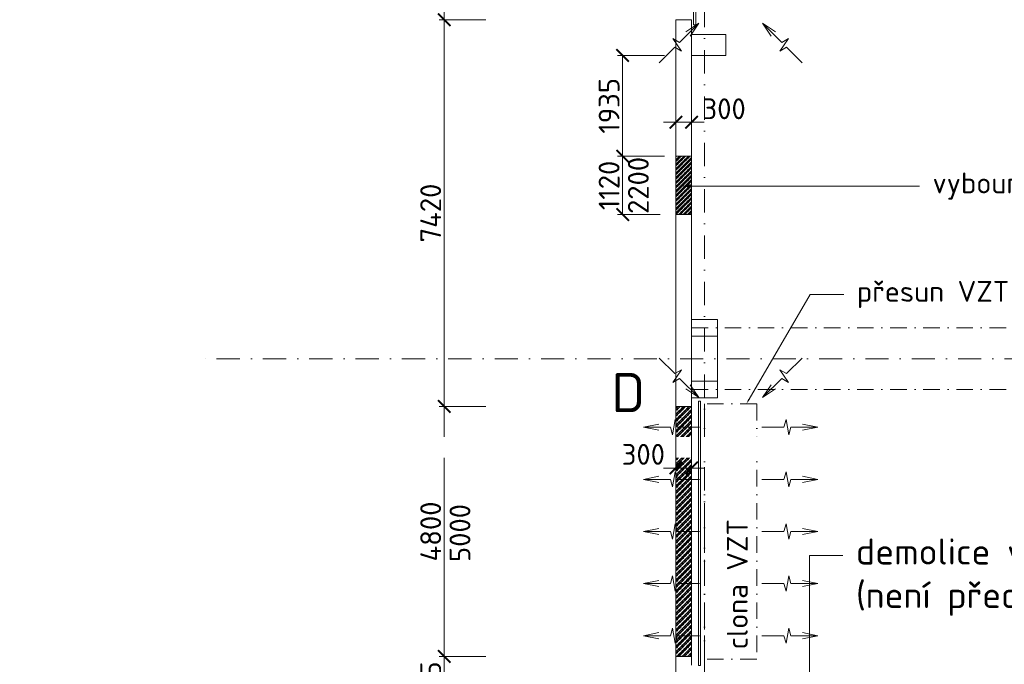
# Model space of a CAD drawing. Header units: millimetres. Extents: x -796345 to 3713765, y -2985421 to 2187451.
# Tile 187 of 256: x 292859 to 311750, y 39516 to 51885. Entities that reach past the tile are written whole.
import ezdxf
from ezdxf import colors
from ezdxf.entities.mleader import LeaderData, LeaderLine
from ezdxf.enums import TextEntityAlignment as Align
from ezdxf.math import Vec2, Vec3

# ---------------------------------------------------------------- set-up
doc = ezdxf.new("R2010")
doc.units = ezdxf.units.MM
doc.header["$PDMODE"] = 1
for name, pattern in [('CENTERX2', [101.6, 63.5, -12.7, 12.7, -12.7]), ('DASHDOT', [25.4, 12.7, -6.35, 0, -6.35]), ('ČERCHOVANÁ', [25.4, 12.7, -6.35, 0, -6.35])]:
    doc.linetypes.add(name, pattern=pattern)
doc.layers.get('Defpoints').update_dxf_attribs({"color": 8})
for name, color, linetype, lineweight in [('___vzt clony', 7, 'Continuous', 5), ('A99_N_kce-rez-ten', 4, 'Continuous', 9), ('A99_N_koty-200', 5, 'Continuous', 5), ('A99_N_osy', 1, 'CENTERX2', 9), ('A99_N_sraf', 252, 'Continuous', 0), ('A99_N_txt-popis-200', 240, 'Continuous', 5), ('A99_N_txt-popis-50', 240, 'Continuous', 9), ('A99_S_kce-demolice', 30, 'Continuous', 20), ('A99_S_kce-nad-vid', 181, 'DASHDOT', 5), ('A99_S_kce-rez-sil', 7, 'Continuous', 15), ('A99_S_otvory', 7, 'Continuous', 5), ('A99_S_sloupy', 7, 'Continuous', 5)]:
    doc.layers.add(name, color=color, linetype=linetype, lineweight=lineweight)
doc.styles.add('A99_kota', font='isocpeur.ttf', dxfattribs={"height": 2})
doc.styles.add('A99_popis', font='isocpeur.ttf')
doc.styles.add('ad_popis 100', font='isocpeur.ttf', dxfattribs={"height": 200})
doc.dimstyles.new('A99_kota_200 new', dxfattribs={"dimscale": 200, "dimtxt": 2, "dimasz": 1.2, "dimexe": 0.5, "dimexo": 1.5, "dimgap": 0.3, "dimtad": 1, "dimdec": 0, "dimzin": 3, "dimdsep": 46, "dimtxsty": 'A99_kota', "dimblk": 'ARCHTICK', "dimcen": 2.5, "dimazin": 2, "dimtfac": 0.75, "dimtdec": 0, "dimtmove": 2, "dimatfit": 0, "dimfxl": 4, "dimfxlon": 1, "dimtolj": 1, "dimtzin": 0, "dimlwd": 5, "dimlwe": 5, "dimarcsym": 0})

# ---------------------------------------------------------------- blocks, each defined once
blk = doc.blocks.new('_ArchTick')
at = {"color": 0, "linetype": 'ByBlock', "const_width": 0.15}
blk.add_lwpolyline([(-0.5, -0.5), (0.5, 0.5)], dxfattribs=at)
blk = doc.blocks.new('*D248')
at = {"layer": 'A99_N_koty-200', "color": 0, "lineweight": 5, "transparency": 16777216}
for p, q in [((301805, 51885), (300905, 51885)), ((301005, 51885), (301005, 44465)), ((301805, 44465), (300905, 44465))]:
    blk.add_line(p, q, dxfattribs=at)
at = {"layer": 'Defpoints', "color": 0, "lineweight": 0, "transparency": 16777216}
for p in [(305450, 51885), (301005, 44465), (305450, 44465)]:
    blk.add_point(p, dxfattribs=at)
at = {"layer": 'A99_N_koty-200', "color": 0, "lineweight": 5, "transparency": 16777216, "xscale": 240, "yscale": 240, "zscale": 240}
for p, rotation in [((301005, 51885), 90), ((301005, 44465), 270)]:
    blk.add_blockref('_ArchTick', p, dxfattribs=dict(at, rotation=rotation))
at = {"layer": 'A99_N_koty-200', "color": 0, "transparency": 16777216, "insert": (300745, 48175), "char_height": 400, "attachment_point": 5, "rotation": 90, "style": 'A99_kota'}
blk.add_mtext('\\A1;7420', dxfattribs=at)
blk = doc.blocks.new('*D249')
at = {"layer": 'A99_N_koty-200', "color": 0, "lineweight": 5, "transparency": 16777216}
for p, q in [((301805, 44465), (300905, 44465)), ((301005, 44465), (301005, 39665)), ((301805, 39665), (300905, 39665))]:
    blk.add_line(p, q, dxfattribs=at)
at = {"layer": 'Defpoints', "color": 0, "lineweight": 0, "transparency": 16777216}
for p in [(305450, 44465), (301005, 39665), (305450, 39665)]:
    blk.add_point(p, dxfattribs=at)
at = {"layer": 'A99_N_koty-200', "color": 0, "lineweight": 5, "transparency": 16777216, "xscale": 240, "yscale": 240, "zscale": 240}
for p, rotation in [((301005, 44465), 90), ((301005, 39665), 270)]:
    blk.add_blockref('_ArchTick', p, dxfattribs=dict(at, rotation=rotation))
at = {"layer": 'A99_N_koty-200', "color": 0, "transparency": 16777216, "insert": (300745, 42065), "char_height": 400, "attachment_point": 5, "rotation": 90, "style": 'A99_kota'}
blk.add_mtext('\\A1;4800', dxfattribs=at)
blk = doc.blocks.new('*D250')
at = {"layer": 'A99_N_koty-200', "color": 0, "lineweight": 5, "transparency": 16777216}
for p, q in [((301805, 39665), (300905, 39665)), ((301005, 39665), (301005, 38430)), ((301805, 38430), (300905, 38430))]:
    blk.add_line(p, q, dxfattribs=at)
at = {"layer": 'Defpoints', "color": 0, "lineweight": 0, "transparency": 16777216}
for p in [(305450, 39665), (301005, 38430), (305450, 38430)]:
    blk.add_point(p, dxfattribs=at)
at = {"layer": 'A99_N_koty-200', "color": 0, "lineweight": 5, "transparency": 16777216, "xscale": 240, "yscale": 240, "zscale": 240}
for p, rotation in [((301005, 39665), 90), ((301005, 38430), 270)]:
    blk.add_blockref('_ArchTick', p, dxfattribs=dict(at, rotation=rotation))
at = {"layer": 'A99_N_koty-200', "color": 0, "transparency": 16777216, "insert": (300745, 39047.5), "char_height": 400, "attachment_point": 5, "rotation": 90, "style": 'A99_kota'}
blk.add_mtext('\\A1;1235', dxfattribs=at)
blk = doc.blocks.new('*D292')
at = {"layer": 'A99_N_koty-200', "color": 0, "lineweight": 5, "transparency": 16777216}
for p, q in [((301805, 56885), (300905, 56885)), ((301005, 51885), (301005, 56885)), ((301805, 51885), (300905, 51885))]:
    blk.add_line(p, q, dxfattribs=at)
at = {"layer": 'Defpoints', "color": 0, "lineweight": 0, "transparency": 16777216}
for p in [(301005, 56885), (305450, 56885), (305450, 51885)]:
    blk.add_point(p, dxfattribs=at)
at = {"layer": 'A99_N_koty-200', "color": 0, "lineweight": 5, "transparency": 16777216, "xscale": 240, "yscale": 240, "zscale": 240}
for p, rotation in [((301005, 56885), 90), ((301005, 51885), 270)]:
    blk.add_blockref('_ArchTick', p, dxfattribs=dict(at, rotation=rotation))
at = {"layer": 'A99_N_koty-200', "color": 0, "transparency": 16777216, "insert": (300745, 54385), "char_height": 400, "attachment_point": 5, "rotation": 90, "style": 'A99_kota'}
blk.add_mtext('\\A1;5000', dxfattribs=at)
blk = doc.blocks.new('*D417')
at = {"layer": 'A99_N_koty-200', "color": 0, "linetype": 'Continuous', "lineweight": 5, "ltscale": 10, "transparency": 16777216}
for p, q in [((305227.5, 51200), (304327.5, 51200)), ((304427.5, 51200), (304427.5, 49265)), ((305227.5, 49265), (304327.5, 49265))]:
    blk.add_line(p, q, dxfattribs=at)
at = {"layer": 'Defpoints', "color": 0, "linetype": 'Continuous', "lineweight": 0, "ltscale": 10, "transparency": 16777216}
for p in [(305750, 51200), (304427.5, 49265), (305750, 49265)]:
    blk.add_point(p, dxfattribs=at)
at = {"layer": 'A99_N_koty-200', "color": 0, "linetype": 'Continuous', "lineweight": 5, "ltscale": 10, "transparency": 16777216, "xscale": 240, "yscale": 240, "zscale": 240}
for p, rotation in [((304427.5, 51200), 90), ((304427.5, 49265), 270)]:
    blk.add_blockref('_ArchTick', p, dxfattribs=dict(at, rotation=rotation))
at = {"layer": 'A99_N_koty-200', "color": 0, "linetype": 'Continuous', "ltscale": 10, "transparency": 16777216, "insert": (304167.5, 50232.5), "char_height": 400, "attachment_point": 5, "rotation": 90, "style": 'A99_kota'}
blk.add_mtext('\\A1;1935', dxfattribs=at)
blk = doc.blocks.new('*D418')
at = {"layer": 'A99_N_koty-200', "color": 0, "linetype": 'Continuous', "lineweight": 5, "ltscale": 10, "transparency": 16777216}
for p, q in [((305150, 49265), (304327.5, 49265)), ((304427.5, 49265), (304427.5, 48145)), ((305150, 48145), (304327.5, 48145))]:
    blk.add_line(p, q, dxfattribs=at)
at = {"layer": 'Defpoints', "color": 0, "linetype": 'Continuous', "lineweight": 0, "ltscale": 10, "transparency": 16777216}
for p in [(305450, 49265), (304427.5, 48145), (305450, 48145)]:
    blk.add_point(p, dxfattribs=at)
at = {"layer": 'A99_N_koty-200', "color": 0, "linetype": 'Continuous', "lineweight": 5, "ltscale": 10, "transparency": 16777216, "xscale": 240, "yscale": 240, "zscale": 240}
for p, rotation in [((304427.5, 49265), 90), ((304427.5, 48145), 270)]:
    blk.add_blockref('_ArchTick', p, dxfattribs=dict(at, rotation=rotation))
at = {"layer": 'A99_N_koty-200', "color": 0, "linetype": 'Continuous', "ltscale": 10, "transparency": 16777216, "insert": (304167.5, 48705), "char_height": 400, "attachment_point": 5, "rotation": 90, "style": 'A99_kota'}
blk.add_mtext('\\A1;1120', dxfattribs=at)
blk = doc.blocks.new('*D421')
at = {"layer": 'A99_N_koty-200', "color": 0, "linetype": 'Continuous', "lineweight": 5, "ltscale": 10, "transparency": 16777216}
for p, q in [((305450, 49917.5), (305210, 49917.5)), ((305450, 49917.5), (305450, 50017.5)), ((305450, 49917.5), (305750, 49917.5)), ((305750, 49917.5), (305750, 50017.5)), ((305750, 49917.5), (305990, 49917.5))]:
    blk.add_line(p, q, dxfattribs=at)
at = {"layer": 'Defpoints', "color": 0, "linetype": 'Continuous', "lineweight": 0, "ltscale": 10, "transparency": 16777216}
for p in [(305450, 49917.5), (305750, 49917.5), (305750, 49917.5)]:
    blk.add_point(p, dxfattribs=at)
at = {"layer": 'A99_N_koty-200', "color": 0, "linetype": 'Continuous', "lineweight": 5, "ltscale": 10, "transparency": 16777216, "xscale": 240, "yscale": 240, "zscale": 240}
blk.add_blockref('_ArchTick', (305450, 49917.5), dxfattribs=at)
at = {"layer": 'A99_N_koty-200', "color": 0, "linetype": 'Continuous', "lineweight": 5, "ltscale": 10, "transparency": 16777216, "xscale": 240, "yscale": 240, "zscale": 240, "rotation": 180}
blk.add_blockref('_ArchTick', (305750, 49917.5), dxfattribs=at)
at = {"layer": 'A99_N_koty-200', "color": 0, "linetype": 'Continuous', "ltscale": 10, "transparency": 16777216, "insert": (306375, 50175), "char_height": 400, "attachment_point": 5, "style": 'A99_kota'}
blk.add_mtext('\\A1;300', dxfattribs=at)
blk = doc.blocks.new('*D448')
at = {"layer": 'A99_N_koty-200', "color": 0, "lineweight": 5, "transparency": 16777216}
for p, q in [((305450, 44082.5), (305450, 43182.5)), ((305750, 44082.5), (305750, 43182.5)), ((305450, 43282.5), (305210, 43282.5)), ((305750, 43282.5), (305450, 43282.5)), ((305750, 43282.5), (305990, 43282.5))]:
    blk.add_line(p, q, dxfattribs=at)
at = {"layer": 'Defpoints', "color": 0, "lineweight": 0, "transparency": 16777216}
for p in [(305450, 44465), (305750, 44465), (305450, 43282.5)]:
    blk.add_point(p, dxfattribs=at)
at = {"layer": 'A99_N_koty-200', "color": 0, "lineweight": 5, "transparency": 16777216, "xscale": 240, "yscale": 240, "zscale": 240}
blk.add_blockref('_ArchTick', (305450, 43282.5), dxfattribs=at)
at = {"layer": 'A99_N_koty-200', "color": 0, "lineweight": 5, "transparency": 16777216, "xscale": 240, "yscale": 240, "zscale": 240, "rotation": 180}
blk.add_blockref('_ArchTick', (305750, 43282.5), dxfattribs=at)
at = {"layer": 'A99_N_koty-200', "color": 0, "transparency": 16777216, "insert": (304825, 43545), "char_height": 400, "attachment_point": 5, "style": 'A99_kota'}
blk.add_mtext('\\A1;300', dxfattribs=at)

msp = doc.modelspace()

# ---------------------------------------------------------------- hatches: boundary and pattern name
at = {"layer": 'A99_N_sraf', "linetype": 'Continuous', "lineweight": 0, "transparency": 33554687}
h = msp.add_hatch(dxfattribs=at)
h.set_pattern_fill('ZDIVO-PLYNOSILIK', color=30, scale=20)
h.set_pattern_definition([(45, (0, 0), (-42.426407, 42.426407), []), (45, (28.284, 0), (-42.426407, 42.426407), []), (135, (48.024, 5.6), (-42.426407, -42.426407), [40, -20]), (135, (62.166, 19.74), (-42.426407, -42.426407), [40, -20])])
h.paths.add_polyline_path([(305450, 49265), (305750, 49265), (305750, 48145), (305450, 48145)])
h = msp.add_hatch(dxfattribs=at)
h.set_pattern_fill('ZDIVO-PLYNOSILIK', color=150, scale=25)
h.set_pattern_definition([(45, (0, 0), (-53.033009, 53.033009), []), (45, (35.355, 0), (-53.033009, 53.033009), []), (135, (60.03, 7), (-53.033009, -53.033009), [50, -25]), (135, (77.71, 24.675), (-53.033009, -53.033009), [50, -25])])
h.paths.add_polyline_path([(305450, 44465), (305750, 44465), (305750, 39665), (305450, 39665)])

# ---------------------------------------------------------------- linework, layer by layer
at = {"layer": '___vzt clony'}
for p, q in [((305520.6, 51448.9), (305888.3, 51816.6)), ((305888.3, 51816.6), (305640.1, 51651.1)), ((305888.3, 51816.6), (305722.8, 51568.4)), ((307479.4, 51448.9), (307111.7, 51816.6)), ((307111.7, 51816.6), (307359.9, 51651.1)), ((307111.7, 51816.6), (307277.2, 51568.4)), ((305389.4, 51524.6), (305559.8, 51281.3)), ((305520.6, 51448.9), (305389.4, 51524.6)), ((307610.6, 51524.6), (307440.2, 51281.3)), ((307479.4, 51448.9), (307610.6, 51524.6)), ((305129.9, 51058.2), (305428.7, 51357)), ((305428.7, 51357), (305559.8, 51281.3)), ((307571.3, 51357), (307440.2, 51281.3)), ((307870.1, 51058.2), (307571.3, 51357)), ((305129.9, 45391.8), (305428.7, 45093)), ((307870.1, 45391.8), (307571.3, 45093)), ((305389.4, 44925.4), (305559.8, 45168.7)), ((305428.7, 45093), (305559.8, 45168.7)), ((307610.6, 44925.4), (307440.2, 45168.7)), ((307571.3, 45093), (307440.2, 45168.7)), ((305520.6, 45001.1), (305389.4, 44925.4)), ((305520.6, 45001.1), (305888.3, 44633.4)), ((307479.4, 45001.1), (307111.7, 44633.4)), ((307479.4, 45001.1), (307610.6, 44925.4)), ((305888.3, 44633.4), (305640.1, 44798.9)), ((305888.3, 44633.4), (305722.8, 44881.6)), ((307111.7, 44633.4), (307277.2, 44881.6)), ((307111.7, 44633.4), (307359.9, 44798.9))]:
    msp.add_line(p, q, dxfattribs=at)
at = {"layer": '___vzt clony', "lineweight": 9, "ltscale": 2}
msp.add_line((305750, 44950), (306250, 44950), dxfattribs=at)
msp.add_line((305750, 44950), (306250, 44950), dxfattribs=at)
at = {"layer": '___vzt clony', "linetype": 'ČERCHOVANÁ', "ltscale": 25}
for p, q in [((307000, 44515), (306000, 44515)), ((306000, 44515), (306000, 39615)), ((307000, 44515), (307000, 39615)), ((307000, 39615), (306000, 39615))]:
    msp.add_line(p, q, dxfattribs=at)
at = {"layer": '___vzt clony', "ltscale": 0.5}
for p, q in [((305386.7, 43918.7), (305438.3, 44211.2)), ((305477.5, 44065), (305438.3, 44211.2)), ((307522.5, 44065), (307561.7, 44211.2)), ((307613.3, 43918.7), (307561.7, 44211.2)), ((304827.5, 44065), (305120, 44123.5)), ((305347.5, 44065), (304827.5, 44065)), ((304827.5, 44065), (305120, 44006.5)), ((305347.5, 44065), (305386.7, 43918.7)), ((305900, 44065), (305477.5, 44065)), ((307100, 44065), (307522.5, 44065)), ((307652.5, 44065), (307613.3, 43918.7)), ((307652.5, 44065), (308172.5, 44065)), ((308172.5, 44065), (307880, 44123.5)), ((308172.5, 44065), (307880, 44006.5)), ((304827.5, 43065), (305120, 43123.5)), ((305386.7, 42918.7), (305438.3, 43211.2)), ((305477.5, 43065), (305438.3, 43211.2)), ((307522.5, 43065), (307561.7, 43211.2)), ((307613.3, 42918.7), (307561.7, 43211.2)), ((308172.5, 43065), (307880, 43123.5)), ((305347.5, 43065), (304827.5, 43065)), ((304827.5, 43065), (305120, 43006.5)), ((305347.5, 43065), (305386.7, 42918.7)), ((305900, 43065), (305477.5, 43065)), ((307100, 43065), (307522.5, 43065)), ((307652.5, 43065), (307613.3, 42918.7)), ((307652.5, 43065), (308172.5, 43065)), ((308172.5, 43065), (307880, 43006.5)), ((305386.7, 41918.7), (305438.3, 42211.2)), ((305477.5, 42065), (305438.3, 42211.2)), ((307522.5, 42065), (307561.7, 42211.2)), ((307613.3, 41918.7), (307561.7, 42211.2)), ((304827.5, 42065), (305120, 42123.5)), ((305347.5, 42065), (304827.5, 42065)), ((304827.5, 42065), (305120, 42006.5)), ((305347.5, 42065), (305386.7, 41918.7)), ((305900, 42065), (305477.5, 42065)), ((307100, 42065), (307522.5, 42065)), ((307652.5, 42065), (307613.3, 41918.7)), ((307652.5, 42065), (308172.5, 42065)), ((308172.5, 42065), (307880, 42123.5)), ((308172.5, 42065), (307880, 42006.5)), ((305347.5, 41065), (305386.7, 41211.3)), ((305386.7, 41211.3), (305438.3, 40918.8)), ((307613.3, 41211.3), (307561.7, 40918.8)), ((307652.5, 41065), (307613.3, 41211.3)), ((304827.5, 41065), (305120, 41123.5)), ((305347.5, 41065), (304827.5, 41065)), ((304827.5, 41065), (305120, 41006.5)), ((305477.5, 41065), (305438.3, 40918.8)), ((305900, 41065), (305477.5, 41065)), ((307100, 41065), (307522.5, 41065)), ((307522.5, 41065), (307561.7, 40918.8)), ((307652.5, 41065), (308172.5, 41065)), ((308172.5, 41065), (307880, 41123.5)), ((308172.5, 41065), (307880, 41006.5)), ((304827.5, 40065), (305120, 40123.5)), ((305347.5, 40065), (304827.5, 40065)), ((304827.5, 40065), (305120, 40006.5)), ((305347.5, 40065), (305386.7, 40211.3)), ((305386.7, 40211.3), (305438.3, 39918.8)), ((305477.5, 40065), (305438.3, 39918.8)), ((305900, 40065), (305477.5, 40065)), ((307100, 40065), (307522.5, 40065)), ((307522.5, 40065), (307561.7, 39918.8)), ((307613.3, 40211.3), (307561.7, 39918.8)), ((307652.5, 40065), (307613.3, 40211.3)), ((307652.5, 40065), (308172.5, 40065)), ((308172.5, 40065), (307880, 40123.5)), ((308172.5, 40065), (307880, 40006.5))]:
    msp.add_line(p, q, dxfattribs=at)
at = {"layer": 'A99_N_kce-rez-ten', "color": 5, "linetype": 'Continuous', "lineweight": 5, "ltscale": 0.5}
msp.add_line((305450, 39665), (305450, 44465), dxfattribs=at)
at = {"layer": 'A99_N_osy', "linetype": 'DASHDOT', "ltscale": 35}
for p, q in [((306000, 100200), (306000, 26650)), ((487349.6, 45380), (296400, 45380))]:
    msp.add_line(p, q, dxfattribs=at)
at = {"layer": 'A99_S_kce-demolice'}
msp.add_lwpolyline([(305450, 49265), (305750, 49265), (305750, 48145), (305450, 48145)], close=True, dxfattribs=at)
at = {"layer": 'A99_S_kce-nad-vid', "linetype": 'ČERCHOVANÁ', "ltscale": 25}
for p, q in [((305750, 45970), (450800, 45970)), ((305750, 44790), (450800, 44790))]:
    msp.add_line(p, q, dxfattribs=at)
at = {"layer": 'A99_S_kce-rez-sil'}
for p, q in [((305450, 51885), (305450, 46130)), ((305750, 51885), (305450, 51885)), ((305750, 51200), (305750, 46130)), ((305450, 44465), (305450, 46130)), ((305750, 44465), (305450, 44465)), ((305750, 39665), (305450, 39665)), ((305450, 39665), (305450, 38430))]:
    msp.add_line(p, q, dxfattribs=at)
for points in [[(305750, 51600), (305750, 51885)], [(305750, 51200), (306410, 51200), (306410, 51600), (305750, 51600)], [(305750, 44630), (305750, 44465)], [(305750, 39665), (305750, 39500)]]:
    msp.add_lwpolyline(points, dxfattribs=at)
at = {"layer": 'A99_S_otvory', "color": 30}
msp.add_lwpolyline([(305830, 51785), (305790, 51785), (305790, 56985), (305830, 56985)], close=True, dxfattribs=at)
at = {"layer": 'A99_S_sloupy', "ltscale": 2}
msp.add_lwpolyline([(305750, 51200), (305750, 51600)], dxfattribs=at)
at = {"layer": 'A99_S_sloupy', "linetype": 'Continuous', "ltscale": 2}
msp.add_lwpolyline([(306250, 44630), (305750, 44630), (305750, 46130), (306250, 46130)], close=True, dxfattribs=at)
msp.add_lwpolyline([(306250, 44630), (305750, 44630), (305750, 46130), (306250, 46130)], close=True, dxfattribs=at)
at = {"layer": 'A99_S_sloupy', "linetype": 'Continuous', "lineweight": 20, "ltscale": 2}
for points in [[(305750, 46130), (306250, 46130), (306250, 45810), (305750, 45810)], [(305750, 44950), (306250, 44950), (306250, 44630), (305750, 44630)]]:
    msp.add_lwpolyline(points, close=True, dxfattribs=at)

# ---------------------------------------------------------------- texts
at = {"layer": 'A99_N_koty-200', "style": 'A99_kota'}
for s, p in [('2200', (304928.7, 48705)), ('5000', (301506.2, 42035)), ('clona VZT', (306827.5, 41052.5))]:
    msp.add_text(s, height=400, rotation=90, dxfattribs=at).set_placement(p, align=Align.CENTER)
at = {"layer": 'A99_N_txt-popis-200', "color": 1, "lineweight": 0, "insert": (304211.5, 45105), "char_height": 750, "attachment_point": 1, "style": 'ad_popis 100', "bg_fill": 3, "box_fill_scale": 1, "bg_fill_color": 256, "bg_fill_transparency": 0}
msp.add_mtext_dynamic_manual_height_columns('D', width=750, gutter_width=1000, heights=[0], dxfattribs=at)

# ---------------------------------------------------------------- dimensions: what is measured, and where the dimension line sits
at = {"layer": 'A99_N_koty-200'}
for base, p1, p2, picture, middle in [((301005, 56885), (305450, 51885), (305450, 56885), '*D292', (300745, 54385)), ((301005, 38430), (305450, 39665), (305450, 38430), '*D250', (300745, 39047.5))]:
    dim = msp.add_linear_dim(base=base, p1=p1, p2=p2, angle=90, dimstyle='A99_kota_200 new', override={"dimscale": 0, "dimtix": 1, "dimtofl": 1, "dimtmove": 1, "dimatfit": 1}, dxfattribs=at)
    dim.commit()
    dim.dimension.update_dxf_attribs({"geometry": picture, "text_midpoint": middle})
at = {"layer": 'A99_N_koty-200', "linetype": 'Continuous', "ltscale": 10}
for base, p1, p2, picture, middle in [((304427.5, 49265), (305750, 51200), (305750, 49265), '*D417', (304167.5, 50232.5)), ((304427.5, 48145), (305450, 49265), (305450, 48145), '*D418', (304167.5, 48705))]:
    dim = msp.add_linear_dim(base=base, p1=p1, p2=p2, angle=90, dimstyle='A99_kota_200 new', override={"dimscale": 0, "dimtix": 1, "dimtofl": 1, "dimtmove": 1, "dimatfit": 1}, dxfattribs=at)
    dim.commit()
    dim.dimension.update_dxf_attribs({"geometry": picture, "text_midpoint": middle})
dim = msp.add_linear_dim(base=(305750, 49917.5), p1=(305450, 49917.5), p2=(305750, 49917.5), dimstyle='A99_kota_200 new', override={"dimscale": 0, "dimtix": 1, "dimtofl": 1, "dimtmove": 1, "dimatfit": 1}, dxfattribs=at)
dim.commit()
dim.dimension.update_dxf_attribs({"geometry": '*D421', "text_midpoint": (306375, 49915), "dimtype": 128})

# ---------------------------------------------------------------- leaders
at = {"layer": 'A99_N_txt-popis-50', "lineweight": 9}
ml = msp.add_multileader_mtext('Standard', dxfattribs=at)
ml.set_content('\\A1;{\\C256;osazení nových dveří (požární únik)}', color=1, style='A99_popis')
ml.set_leader_properties(color=256, linetype='ByLayer', lineweight=-1)
ml.build(insert=Vec2(0, 0))
ml.multileader.update_dxf_attribs({"dogleg_length": 6.4, "arrow_head_size": 200, "scale": 200})
ctx = ml.context
ctx.base_point, ctx.scale, ctx.char_height, ctx.arrow_head_size, ctx.landing_gap_size, ctx.plane_origin = Vec3(9575, 51055), 200, 400, 200, 400, Vec3(8542.5, 42525.8)
notes = []
notes.append((ctx, [(0, (1, 1, 0), (8295, 51055), (1, 0), 1280, [(0, [(5750, 49085)], 0, [])])]))
ctx.mtext.insert, ctx.mtext.width, ctx.mtext.flow_direction = Vec3(9975, 51315), 12217.24, 5
for ctx, leaders in notes:
    for number, flags, end, landing, length, lines in leaders:
        leader = LeaderData()
        leader.index, (leader.has_last_leader_line, leader.has_dogleg_vector, leader.attachment_direction) = number, flags
        leader.last_leader_point, leader.dogleg_vector, leader.dogleg_length = Vec3(end), Vec3(landing), length
        for number, points, colour, breaks in lines:
            line = LeaderLine()
            line.index, line.vertices, line.color, line.breaks = number, Vec3.list(points), colors.encode_raw_color(colour), breaks
            leader.lines.append(line)
        ctx.leaders.append(leader)

# ---------------------------------------------------------------- next in the draw order: dimensions: what is measured, and where the dimension line sits
at = {"layer": 'A99_N_koty-200'}
for base, p1, p2, picture, middle in [((301005, 44465), (305450, 51885), (305450, 44465), '*D248', (300745, 48175)), ((301005, 39665), (305450, 44465), (305450, 39665), '*D249', (300745, 42065))]:
    dim = msp.add_linear_dim(base=base, p1=p1, p2=p2, angle=90, dimstyle='A99_kota_200 new', override={"dimscale": 0, "dimtix": 1, "dimtofl": 1, "dimtmove": 1, "dimatfit": 1}, dxfattribs=at)
    dim.commit()
    dim.dimension.update_dxf_attribs({"geometry": picture, "text_midpoint": middle})

# ---------------------------------------------------------------- next in the draw order: leaders
at = {"layer": 'A99_N_txt-popis-50', "lineweight": 9}
ml = msp.add_multileader_mtext('Standard', dxfattribs=at)
ml.set_content('\\A1;{\\C256;vybourání otvoru pro dveře}', color=1, style='A99_popis')
ml.set_leader_properties(color=256, linetype='ByLayer', lineweight=-1)
ml.build(insert=Vec2(0, 0))
ml.multileader.update_dxf_attribs({"dogleg_length": 3.23, "arrow_head_size": 200, "scale": 200})
ctx = ml.context
ctx.base_point, ctx.scale, ctx.char_height, ctx.arrow_head_size, ctx.landing_gap_size, ctx.plane_origin = Vec3(310122.5, 48692.5), 200, 400, 200, 250, Vec3(310050, 37846.7)
notes = []
notes.append((ctx, [(0, (1, 1, 0), (309477.5, 48692.5), (1, 0), 645, [(0, [(305550, 48692.7)], 0, [])])]))
ctx.mtext.insert, ctx.mtext.flow_direction = Vec3(310372.5, 48952.5), 5
ctx.mtext.has_bg_fill, ctx.mtext.bg_color, ctx.mtext.bg_scale_factor, ctx.mtext.bg_transparency, ctx.mtext.use_window_bg_color = 1, -1073741824, 1, 0, 1
ml = msp.add_multileader_mtext('Standard', dxfattribs=at)
ml.set_content('\\A1;{\\fISOCPEUR|b1|i0|c238|p34;\\C256;demolice vestavby (SO 02) - II. etapa\\P\\fISOCPEUR|b0|i0|c238|p34;(není předmětěm této projektové dokumentace)}', color=1, style='A99_popis')
ml.set_leader_properties(color=256, linetype='ByLayer', lineweight=-1)
ml.build(insert=Vec2(0, 0))
ml.multileader.update_dxf_attribs({"dogleg_length": 3.23, "arrow_head_size": 200, "scale": 200})
ctx = ml.context
ctx.base_point, ctx.scale, ctx.char_height, ctx.arrow_head_size, ctx.landing_gap_size, ctx.plane_origin = Vec3(308655, 41605), 200, 500, 200, 250, Vec3(314625, 37109)
notes.append((ctx, [(0, (1, 1, 0), (308010, 41605), (1, 0), 645, [(0, [(308010, 37735)], 0, [])])]))
ctx.mtext.insert, ctx.mtext.width, ctx.mtext.flow_direction = Vec3(308905, 41930), 17024.301, 5
ctx.mtext.has_bg_fill, ctx.mtext.bg_color, ctx.mtext.bg_scale_factor, ctx.mtext.bg_transparency, ctx.mtext.use_window_bg_color = 1, -1073741824, 1, 0, 1
for ctx, leaders in notes:
    for number, flags, end, landing, length, lines in leaders:
        leader = LeaderData()
        leader.index, (leader.has_last_leader_line, leader.has_dogleg_vector, leader.attachment_direction) = number, flags
        leader.last_leader_point, leader.dogleg_vector, leader.dogleg_length = Vec3(end), Vec3(landing), length
        for number, points, colour, breaks in lines:
            line = LeaderLine()
            line.index, line.vertices, line.color, line.breaks = number, Vec3.list(points), colors.encode_raw_color(colour), breaks
            leader.lines.append(line)
        ctx.leaders.append(leader)

# ---------------------------------------------------------------- next in the draw order: leaders
ml = msp.add_multileader_mtext('Standard', dxfattribs=at)
ml.set_content('\\A1;{\\C256;přesun VZT clony (II. etapa)}', color=1, style='A99_popis')
ml.set_leader_properties(color=256, linetype='ByLayer', lineweight=-1)
ml.build(insert=Vec2(0, 0))
ml.multileader.update_dxf_attribs({"dogleg_length": 3.23, "arrow_head_size": 100, "scale": 200})
ctx = ml.context
ctx.base_point, ctx.scale, ctx.char_height, ctx.arrow_head_size, ctx.landing_gap_size, ctx.plane_origin = Vec3(308670, 46612.3), 200, 400, 100, 250, Vec3(304415, 38976.7)
notes = []
notes.append((ctx, [(0, (1, 1, 0), (308025, 46612.3), (1, 0), 645, [(0, [(306802.5, 44515)], 0, [])])]))
ctx.mtext.insert, ctx.mtext.width, ctx.mtext.defined_height, ctx.mtext.flow_direction = Vec3(308920, 46872.3), 8159.943, 8.47, 5
ctx.mtext.has_bg_fill, ctx.mtext.bg_color, ctx.mtext.bg_scale_factor, ctx.mtext.bg_transparency, ctx.mtext.use_window_bg_color = 1, -1073741824, 1, 0, 1
ml = msp.add_multileader_mtext('Standard', dxfattribs=at)
ml.set_content('\\A1;{\\C256;dozdění otvoru po demontovaných vratech}', color=1, style='A99_popis')
ml.set_leader_properties(color=256, linetype='ByLayer', lineweight=-1)
ml.build(insert=Vec2(0, 0))
ml.multileader.update_dxf_attribs({"dogleg_length": 3.23, "arrow_head_size": 100, "scale": 200})
ctx = ml.context
ctx.base_point, ctx.scale, ctx.char_height, ctx.arrow_head_size, ctx.landing_gap_size, ctx.plane_origin = Vec3(9827.5, 43679.8), 200, 400, 100, 250, Vec3(5572.5, 36044.2)
notes.append((ctx, [(0, (1, 1, 0), (9182.5, 43679.8), (1, 0), 645, [(0, [(5615, 43679.9)], 0, [])])]))
ctx.mtext.insert, ctx.mtext.width, ctx.mtext.defined_height, ctx.mtext.flow_direction = Vec3(10077.5, 43879.8), 8772.729, 8.47, 5
ctx.mtext.has_bg_fill, ctx.mtext.bg_color, ctx.mtext.bg_scale_factor, ctx.mtext.bg_transparency, ctx.mtext.use_window_bg_color = 1, -1073741824, 1, 0, 1
for ctx, leaders in notes:
    for number, flags, end, landing, length, lines in leaders:
        leader = LeaderData()
        leader.index, (leader.has_last_leader_line, leader.has_dogleg_vector, leader.attachment_direction) = number, flags
        leader.last_leader_point, leader.dogleg_vector, leader.dogleg_length = Vec3(end), Vec3(landing), length
        for number, points, colour, breaks in lines:
            line = LeaderLine()
            line.index, line.vertices, line.color, line.breaks = number, Vec3.list(points), colors.encode_raw_color(colour), breaks
            leader.lines.append(line)
        ctx.leaders.append(leader)

# ---------------------------------------------------------------- next in the draw order: linework, layer by layer
at = {"layer": 'A99_N_kce-rez-ten', "color": 5, "linetype": 'Continuous', "lineweight": 5, "ltscale": 0.5}
msp.add_lwpolyline([(305750, 44465), (305750, 39665)], dxfattribs=at)
at = {"layer": 'A99_S_otvory', "color": 23}
msp.add_lwpolyline([(305920, 39495), (305880, 39495), (305880, 44565), (305920, 44565)], close=True, dxfattribs=at)

# ---------------------------------------------------------------- next in the draw order: dimensions: what is measured, and where the dimension line sits
at = {"layer": 'A99_N_koty-200'}
dim = msp.add_linear_dim(base=(305450, 43282.5), p1=(305750, 44465), p2=(305450, 44465), dimstyle='A99_kota_200 new', override={"dimscale": 0, "dimtix": 1, "dimtofl": 1, "dimtmove": 1, "dimatfit": 1}, dxfattribs=at)
dim.commit()
dim.dimension.update_dxf_attribs({"geometry": '*D448', "text_midpoint": (304825, 43285), "dimtype": 128})

doc.saveas('drawing.dxf')
